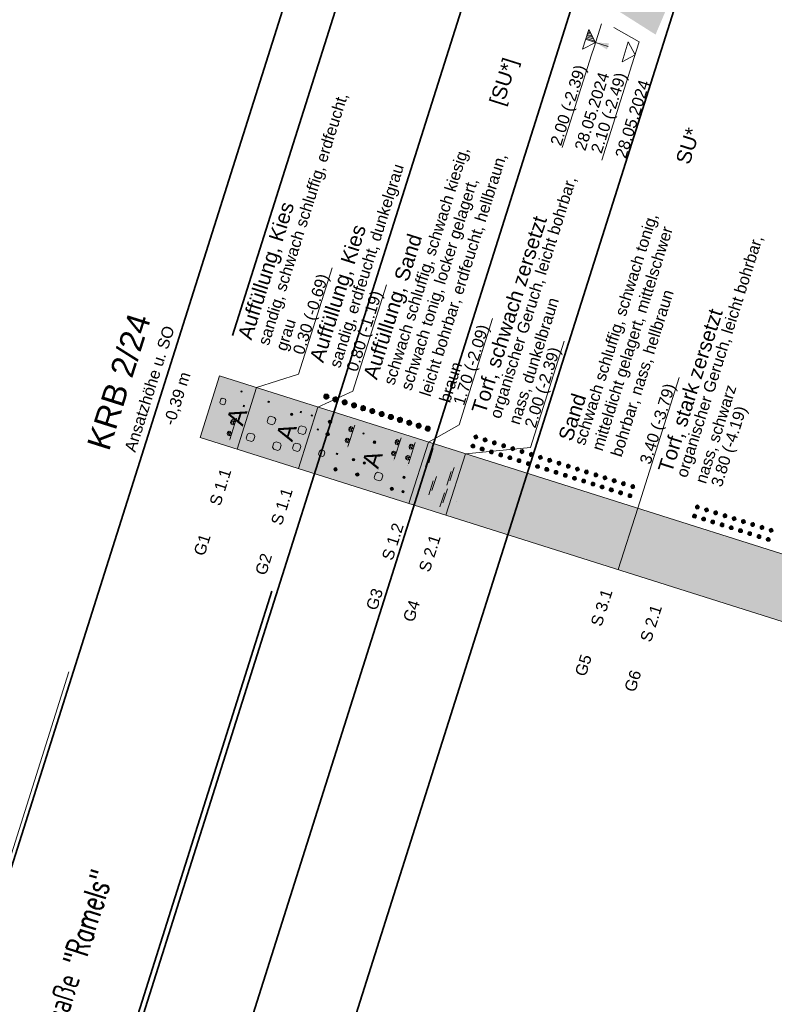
# Model space of a CAD drawing. Header units: metres. Extents: x -11 to 3521450, y 0 to 5943726.
# Tile 90 of 97: x 3521402.56 to 3521408.41, y 5943362.88 to 5943370.53. Entities that reach past the tile are written whole.
import ezdxf

# ---------------------------------------------------------------- set-up
doc = ezdxf.new("R2010")
doc.units = ezdxf.units.M
doc.linetypes.add('AUSGEZOGEN', pattern=[2, 1, 1])
doc.layers.add('IBJ_Bestand', color=7, linetype='Continuous', true_color=0x898989)
doc.layers.add('IBJ_Hilfslinien', color=210, linetype='Continuous', plot=False)
for name, color, linetype in [('IBJ_Sonstiges', 10, 'Continuous'), ('PDF2_Flächenfüllungen', 7, 'Continuous'), ('PDF2_Geometrie', 7, 'Continuous'), ('PDF2_Text', 7, 'Continuous'), ('T__VERM', 3, 'Continuous')]:
    doc.layers.add(name, color=color, linetype=linetype)
doc.styles.add('PDF Arial', font='arial.ttf')
doc.styles.get("Standard").update_dxf_attribs({"font": 'simplex.shx', "width": 0.7})
doc.dimstyles.new('SOFI35$7', dxfattribs={"dimscale": 0, "dimtxt": 3.5, "dimasz": 3.5, "dimexe": 0.18, "dimexo": 0.0625, "dimgap": 0.945, "dimtad": 1, "dimdec": 3, "dimrnd": 0.001, "dimzin": 0, "dimdsep": 46, "dimtxsty": 'Standard', "dimblk1": 'SOF_BEMSTR1', "dimblk2": 'SOF_BEMSTR2', "dimcen": 3.5, "dimse1": 1, "dimse2": 1, "dimclrd": 1, "dimclre": 1, "dimclrt": 2, "dimadec": 0, "dimazin": 0, "dimtfac": 1, "dimtdec": 3, "dimtmove": 0, "dimatfit": 0, "dimfxl": 1, "dimtolj": 1, "dimtzin": 0, "dimlwd": 0, "dimlwe": 0, "dimarcsym": 0})

# ---------------------------------------------------------------- blocks, each defined once
blk = doc.blocks.new('SOF_BEMSTR1')
at = {"color": 0, "linetype": 'ByBlock', "lineweight": -2}
for p, q in [((0, 20), (0, -8.5)), ((3.535, 3.535), (-3.535, -3.535)), ((-5, 0), (5, 0))]:
    blk.add_line(p, q, dxfattribs=at)
blk = doc.blocks.new('SOF_BEMSTR2')
at = {"color": 0, "linetype": 'ByBlock', "lineweight": -2}
for p, q in [((0, -20), (0, 8.5)), ((3.535, 3.535), (-3.535, -3.535)), ((-5, 0), (5, 0))]:
    blk.add_line(p, q, dxfattribs=at)

msp = doc.modelspace()

# ---------------------------------------------------------------- hatches: boundary and pattern name
at = {"layer": 'PDF2_Flächenfüllungen', "linetype": 'AUSGEZOGEN', "lineweight": 35, "transparency": 33554559}
for color, points in [(2, [(3521404.0338, 5943367.5226), (3521404.1092, 5943367.761), (3521404.396, 5943367.6702), (3521404.3206, 5943367.4319)]), (2, [(3521404.3206, 5943367.4319), (3521404.396, 5943367.6702), (3521404.8727, 5943367.5194), (3521404.7973, 5943367.2811)]), (256, [(3521404.9461, 5943367.6251), (3521404.9597, 5943367.6119), (3521404.9627, 5943367.5932), (3521404.9495, 5943367.5796), (3521404.9308, 5943367.5766), (3521404.9131, 5943367.5911), (3521404.9142, 5943367.6085), (3521404.9233, 5943367.6234)]), (256, [(3521405.0148, 5943367.6033), (3521405.0324, 5943367.5889), (3521405.0313, 5943367.5714), (3521405.0222, 5943367.5566), (3521404.9994, 5943367.5549), (3521404.9858, 5943367.5681), (3521404.9829, 5943367.5868), (3521404.9961, 5943367.6004)]), (256, [(3521405.0875, 5943367.5803), (3521405.1011, 5943367.5671), (3521405.1041, 5943367.5484), (3521405.0909, 5943367.5348), (3521405.0721, 5943367.5319), (3521405.0585, 5943367.5451), (3521405.0556, 5943367.5638), (3521405.0688, 5943367.5774)]), (256, [(3521405.1602, 5943367.5573), (3521405.1738, 5943367.5441), (3521405.1768, 5943367.5254), (3521405.1636, 5943367.5118), (3521405.1449, 5943367.5089), (3521405.1313, 5943367.522), (3521405.1283, 5943367.5408), (3521405.1415, 5943367.5544)]), (256, [(3521405.2289, 5943367.5356), (3521405.2465, 5943367.5211), (3521405.2454, 5943367.5037), (3521405.2363, 5943367.4888), (3521405.2135, 5943367.4871), (3521405.1999, 5943367.5003), (3521405.201, 5943367.5178), (3521405.2102, 5943367.5326)]), (256, [(3521405.3016, 5943367.5126), (3521405.3152, 5943367.4994), (3521405.3182, 5943367.4807), (3521405.305, 5943367.4671), (3521405.2863, 5943367.4641), (3521405.2727, 5943367.4773), (3521405.2697, 5943367.496), (3521405.2829, 5943367.5096)]), (256, [(3521405.3743, 5943367.4896), (3521405.3879, 5943367.4764), (3521405.3909, 5943367.4577), (3521405.3777, 5943367.4441), (3521405.359, 5943367.4411), (3521405.3454, 5943367.4543), (3521405.3424, 5943367.473), (3521405.3556, 5943367.4866)]), (256, [(3521405.447, 5943367.4666), (3521405.4606, 5943367.4534), (3521405.4636, 5943367.4347), (3521405.4504, 5943367.4211), (3521405.4317, 5943367.4181), (3521405.414, 5943367.4326), (3521405.4151, 5943367.45), (3521405.4243, 5943367.4649)]), (256, [(3521405.5157, 5943367.4449), (3521405.5333, 5943367.4304), (3521405.5323, 5943367.413), (3521405.5231, 5943367.3981), (3521405.5004, 5943367.3964), (3521405.4868, 5943367.4096), (3521405.4838, 5943367.4283), (3521405.497, 5943367.4419)]), (256, [(3521405.5884, 5943367.4219), (3521405.602, 5943367.4087), (3521405.605, 5943367.39), (3521405.5918, 5943367.3763), (3521405.5731, 5943367.3734), (3521405.5595, 5943367.3866), (3521405.5565, 5943367.4053), (3521405.5697, 5943367.4189)]), (256, [(3521405.6611, 5943367.3989), (3521405.6747, 5943367.3857), (3521405.6777, 5943367.3669), (3521405.6645, 5943367.3533), (3521405.6458, 5943367.3504), (3521405.6322, 5943367.3636), (3521405.6292, 5943367.3823), (3521405.6424, 5943367.3959)]), (256, [(3521405.7338, 5943367.3758), (3521405.7474, 5943367.3627), (3521405.7464, 5943367.3452), (3521405.7372, 5943367.3303), (3521405.7185, 5943367.3274), (3521405.7009, 5943367.3418), (3521405.7019, 5943367.3593), (3521405.7111, 5943367.3742)]), (256, [(3521406.1034, 5943367.3078), (3521406.113, 5943367.2959), (3521406.1172, 5943367.2812), (3521406.1053, 5943367.2717), (3521406.0906, 5943367.2674), (3521406.0811, 5943367.2793), (3521406.0768, 5943367.294), (3521406.0887, 5943367.3036)]), (256, [(3521406.1761, 5943367.2848), (3521406.1857, 5943367.2729), (3521406.1899, 5943367.2582), (3521406.178, 5943367.2487), (3521406.1633, 5943367.2444), (3521406.1497, 5943367.2576), (3521406.1495, 5943367.271), (3521406.1574, 5943367.2818)]), (256, [(3521406.2488, 5943367.2618), (3521406.2584, 5943367.2499), (3521406.2586, 5943367.2365), (3521406.2507, 5943367.2257), (3521406.2361, 5943367.2214), (3521406.2225, 5943367.2346), (3521406.2222, 5943367.248), (3521406.2301, 5943367.2588)]), (256, [(3521406.0804, 5943367.2351), (3521406.0912, 5943367.2272), (3521406.0942, 5943367.2085), (3521406.0823, 5943367.1989), (3521406.0689, 5943367.1987), (3521406.0581, 5943367.2066), (3521406.0538, 5943367.2213), (3521406.067, 5943367.2349)]), (256, [(3521406.1531, 5943367.2121), (3521406.164, 5943367.2042), (3521406.1669, 5943367.1855), (3521406.155, 5943367.1759), (3521406.1416, 5943367.1757), (3521406.1267, 5943367.1849), (3521406.1265, 5943367.1983), (3521406.1357, 5943367.2132)]), (256, [(3521406.2258, 5943367.1891), (3521406.2367, 5943367.1812), (3521406.2356, 5943367.1638), (3521406.2277, 5943367.1529), (3521406.2143, 5943367.1527), (3521406.1994, 5943367.1619), (3521406.1992, 5943367.1753), (3521406.2084, 5943367.1902)]), (256, [(3521406.3175, 5943367.2401), (3521406.3311, 5943367.2269), (3521406.3313, 5943367.2135), (3521406.3234, 5943367.2027), (3521406.3047, 5943367.1997), (3521406.2952, 5943367.2116), (3521406.295, 5943367.225), (3521406.3028, 5943367.2358)]), (256, [(3521406.3902, 5943367.2171), (3521406.3998, 5943367.2052), (3521406.404, 5943367.1905), (3521406.3921, 5943367.1809), (3521406.3774, 5943367.1767), (3521406.3679, 5943367.1886), (3521406.3636, 5943367.2033), (3521406.3756, 5943367.2128)]), (256, [(3521406.4629, 5943367.1941), (3521406.4725, 5943367.1822), (3521406.4727, 5943367.1688), (3521406.4648, 5943367.1579), (3521406.4502, 5943367.1537), (3521406.4366, 5943367.1669), (3521406.4364, 5943367.1803), (3521406.4442, 5943367.1911)]), (256, [(3521406.5316, 5943367.1723), (3521406.5452, 5943367.1592), (3521406.5454, 5943367.1458), (3521406.5376, 5943367.1349), (3521406.5188, 5943367.1319), (3521406.5093, 5943367.1439), (3521406.5091, 5943367.1573), (3521406.5169, 5943367.1681)]), (256, [(3521406.2945, 5943367.1674), (3521406.3094, 5943367.1582), (3521406.3083, 5943367.1408), (3521406.3004, 5943367.1299), (3521406.283, 5943367.131), (3521406.2722, 5943367.1389), (3521406.272, 5943367.1523), (3521406.2811, 5943367.1672)]), (256, [(3521406.3672, 5943367.1444), (3521406.3781, 5943367.1365), (3521406.381, 5943367.1178), (3521406.3691, 5943367.1082), (3521406.3557, 5943367.108), (3521406.3449, 5943367.1159), (3521406.3406, 5943367.1306), (3521406.3538, 5943367.1442)]), (256, [(3521406.4399, 5943367.1214), (3521406.4508, 5943367.1135), (3521406.4497, 5943367.096), (3521406.4418, 5943367.0852), (3521406.4284, 5943367.085), (3521406.4136, 5943367.0941), (3521406.4133, 5943367.1075), (3521406.4225, 5943367.1224)]), (256, [(3521406.5086, 5943367.0996), (3521406.5235, 5943367.0905), (3521406.5224, 5943367.073), (3521406.5145, 5943367.0622), (3521406.4971, 5943367.0633), (3521406.4863, 5943367.0711), (3521406.4861, 5943367.0845), (3521406.4952, 5943367.0994)]), (256, [(3521406.6043, 5943367.1493), (3521406.6139, 5943367.1374), (3521406.6181, 5943367.1228), (3521406.6062, 5943367.1132), (3521406.5916, 5943367.1089), (3521406.582, 5943367.1209), (3521406.5777, 5943367.1355), (3521406.5897, 5943367.1451)]), (256, [(3521406.677, 5943367.1263), (3521406.6866, 5943367.1144), (3521406.6909, 5943367.0997), (3521406.6789, 5943367.0902), (3521406.6643, 5943367.0859), (3521406.6507, 5943367.0991), (3521406.6505, 5943367.1125), (3521406.6583, 5943367.1234)]), (256, [(3521406.7498, 5943367.1033), (3521406.7593, 5943367.0914), (3521406.7595, 5943367.078), (3521406.7517, 5943367.0672), (3521406.737, 5943367.0629), (3521406.7234, 5943367.0761), (3521406.7232, 5943367.0895), (3521406.7311, 5943367.1004)]), (256, [(3521406.5813, 5943367.0766), (3521406.5922, 5943367.0688), (3521406.5951, 5943367.05), (3521406.5832, 5943367.0405), (3521406.5698, 5943367.0403), (3521406.559, 5943367.0481), (3521406.5547, 5943367.0628), (3521406.5679, 5943367.0764)]), (256, [(3521406.654, 5943367.0536), (3521406.6649, 5943367.0457), (3521406.6679, 5943367.027), (3521406.6559, 5943367.0175), (3521406.6425, 5943367.0173), (3521406.6277, 5943367.0264), (3521406.6275, 5943367.0398), (3521406.6366, 5943367.0547)]), (256, [(3521406.7268, 5943367.0306), (3521406.7376, 5943367.0227), (3521406.7365, 5943367.0053), (3521406.7287, 5943366.9945), (3521406.7153, 5943366.9943), (3521406.7004, 5943367.0034), (3521406.7002, 5943367.0168), (3521406.7093, 5943367.0317)]), (256, [(3521406.8184, 5943367.0816), (3521406.832, 5943367.0684), (3521406.8322, 5943367.055), (3521406.8244, 5943367.0442), (3521406.8057, 5943367.0412), (3521406.7961, 5943367.0531), (3521406.7959, 5943367.0665), (3521406.8038, 5943367.0774)]), (256, [(3521406.8912, 5943367.0586), (3521406.9007, 5943367.0467), (3521406.905, 5943367.032), (3521406.8931, 5943367.0224), (3521406.8784, 5943367.0182), (3521406.8688, 5943367.0301), (3521406.8646, 5943367.0448), (3521406.8765, 5943367.0544)]), (256, [(3521406.9639, 5943367.0356), (3521406.9734, 5943367.0237), (3521406.9736, 5943367.0103), (3521406.9658, 5943366.9994), (3521406.9511, 5943366.9952), (3521406.9375, 5943367.0084), (3521406.9373, 5943367.0218), (3521406.9452, 5943367.0326)]), (256, [(3521406.7954, 5943367.0089), (3521406.8103, 5943366.9997), (3521406.8092, 5943366.9823), (3521406.8014, 5943366.9715), (3521406.7839, 5943366.9725), (3521406.7731, 5943366.9804), (3521406.7729, 5943366.9938), (3521406.782, 5943367.0087)]), (256, [(3521406.8682, 5943366.9859), (3521406.879, 5943366.978), (3521406.882, 5943366.9593), (3521406.87, 5943366.9497), (3521406.8566, 5943366.9495), (3521406.8458, 5943366.9574), (3521406.8416, 5943366.9721), (3521406.8548, 5943366.9857)]), (256, [(3521406.9409, 5943366.9629), (3521406.9517, 5943366.955), (3521406.9506, 5943366.9376), (3521406.9428, 5943366.9267), (3521406.9294, 5943366.9265), (3521406.9145, 5943366.9357), (3521406.9143, 5943366.9491), (3521406.9234, 5943366.964)]), (256, [(3521407.0325, 5943367.0139), (3521407.0462, 5943367.0007), (3521407.0464, 5943366.9873), (3521407.0385, 5943366.9764), (3521407.0198, 5943366.9735), (3521407.0102, 5943366.9854), (3521407.01, 5943366.9988), (3521407.0179, 5943367.0096)]), (256, [(3521407.1053, 5943366.9909), (3521407.1148, 5943366.9789), (3521407.1191, 5943366.9643), (3521407.1072, 5943366.9547), (3521407.0925, 5943366.9505), (3521407.0829, 5943366.9624), (3521407.0787, 5943366.9771), (3521407.0906, 5943366.9866)]), (256, [(3521407.178, 5943366.9679), (3521407.1875, 5943366.9559), (3521407.1918, 5943366.9413), (3521407.1799, 5943366.9317), (3521407.1652, 5943366.9275), (3521407.1516, 5943366.9407), (3521407.1514, 5943366.954), (3521407.1593, 5943366.9649)]), (256, [(3521407.2507, 5943366.9449), (3521407.2603, 5943366.9329), (3521407.2605, 5943366.9195), (3521407.2526, 5943366.9087), (3521407.2379, 5943366.9045), (3521407.2243, 5943366.9176), (3521407.2241, 5943366.931), (3521407.232, 5943366.9419)]), (256, [(3521407.0095, 5943366.9412), (3521407.0244, 5943366.932), (3521407.0234, 5943366.9146), (3521407.0155, 5943366.9037), (3521406.998, 5943366.9048), (3521406.9872, 5943366.9127), (3521406.987, 5943366.9261), (3521406.9961, 5943366.9409)]), (256, [(3521407.0823, 5943366.9181), (3521407.0931, 5943366.9103), (3521407.0961, 5943366.8916), (3521407.0842, 5943366.882), (3521407.0708, 5943366.8818), (3521407.0599, 5943366.8897), (3521407.0557, 5943366.9043), (3521407.0689, 5943366.9179)]), (256, [(3521407.155, 5943366.8951), (3521407.1658, 5943366.8873), (3521407.1688, 5943366.8686), (3521407.1569, 5943366.859), (3521407.1435, 5943366.8588), (3521407.1286, 5943366.8679), (3521407.1284, 5943366.8813), (3521407.1375, 5943366.8962)]), (256, [(3521407.2277, 5943366.8721), (3521407.2385, 5943366.8643), (3521407.2375, 5943366.8468), (3521407.2296, 5943366.836), (3521407.2162, 5943366.8358), (3521407.2013, 5943366.8449), (3521407.2011, 5943366.8583), (3521407.2103, 5943366.8732)]), (256, [(3521407.3194, 5943366.9231), (3521407.333, 5943366.9099), (3521407.3332, 5943366.8965), (3521407.3253, 5943366.8857), (3521407.3066, 5943366.8827), (3521407.297, 5943366.8946), (3521407.2968, 5943366.908), (3521407.3047, 5943366.9189)]), (256, [(3521407.2964, 5943366.8504), (3521407.3112, 5943366.8413), (3521407.3102, 5943366.8238), (3521407.3023, 5943366.813), (3521407.2849, 5943366.8141), (3521407.274, 5943366.8219), (3521407.2738, 5943366.8353), (3521407.283, 5943366.8502)]), (256, [(3521407.8203, 5943366.7646), (3521407.8339, 5943366.7515), (3521407.8341, 5943366.7381), (3521407.8262, 5943366.7272), (3521407.8075, 5943366.7243), (3521407.798, 5943366.7362), (3521407.7978, 5943366.7496), (3521407.8056, 5943366.7604)]), (256, [(3521407.893, 5943366.7416), (3521407.9026, 5943366.7297), (3521407.9068, 5943366.7151), (3521407.8949, 5943366.7055), (3521407.8802, 5943366.7012), (3521407.8707, 5943366.7132), (3521407.8664, 5943366.7278), (3521407.8783, 5943366.7374)]), (256, [(3521407.9657, 5943366.7186), (3521407.9753, 5943366.7067), (3521407.9755, 5943366.6933), (3521407.9676, 5943366.6825), (3521407.953, 5943366.6782), (3521407.9394, 5943366.6914), (3521407.9391, 5943366.7048), (3521407.947, 5943366.7157)]), (256, [(3521407.7973, 5943366.6919), (3521407.8122, 5943366.6828), (3521407.8111, 5943366.6653), (3521407.8032, 5943366.6545), (3521407.7858, 5943366.6556), (3521407.775, 5943366.6634), (3521407.7747, 5943366.6768), (3521407.7839, 5943366.6917)]), (256, [(3521407.87, 5943366.6689), (3521407.8809, 5943366.6611), (3521407.8838, 5943366.6423), (3521407.8719, 5943366.6328), (3521407.8585, 5943366.6326), (3521407.8477, 5943366.6404), (3521407.8434, 5943366.6551), (3521407.8566, 5943366.6687)]), (256, [(3521407.9427, 5943366.6459), (3521407.9536, 5943366.638), (3521407.9525, 5943366.6206), (3521407.9446, 5943366.6098), (3521407.9312, 5943366.6096), (3521407.9163, 5943366.6187), (3521407.9161, 5943366.6321), (3521407.9253, 5943366.647)]), (256, [(3521408.0344, 5943366.6969), (3521408.048, 5943366.6837), (3521408.0482, 5943366.6703), (3521408.0403, 5943366.6595), (3521408.0216, 5943366.6565), (3521408.0121, 5943366.6684), (3521408.0119, 5943366.6818), (3521408.0197, 5943366.6927)]), (256, [(3521408.1071, 5943366.6739), (3521408.1167, 5943366.662), (3521408.1209, 5943366.6473), (3521408.109, 5943366.6378), (3521408.0943, 5943366.6335), (3521408.0848, 5943366.6454), (3521408.0805, 5943366.6601), (3521408.0925, 5943366.6697)]), (256, [(3521408.1798, 5943366.6509), (3521408.1894, 5943366.639), (3521408.1936, 5943366.6243), (3521408.1817, 5943366.6148), (3521408.1671, 5943366.6105), (3521408.1535, 5943366.6237), (3521408.1533, 5943366.6371), (3521408.1611, 5943366.6479)]), (256, [(3521408.0114, 5943366.6242), (3521408.0263, 5943366.615), (3521408.0252, 5943366.5976), (3521408.0173, 5943366.5868), (3521407.9999, 5943366.5878), (3521407.9891, 5943366.5957), (3521407.9889, 5943366.6091), (3521407.998, 5943366.624)]), (256, [(3521408.0841, 5943366.6012), (3521408.095, 5943366.5933), (3521408.0979, 5943366.5746), (3521408.086, 5943366.565), (3521408.0726, 5943366.5648), (3521408.0618, 5943366.5727), (3521408.0575, 5943366.5874), (3521408.0707, 5943366.601)]), (256, [(3521408.1568, 5943366.5782), (3521408.1677, 5943366.5703), (3521408.1706, 5943366.5516), (3521408.1587, 5943366.542), (3521408.1453, 5943366.5418), (3521408.1305, 5943366.551), (3521408.1302, 5943366.5644), (3521408.1394, 5943366.5793)]), (256, [(3521408.2526, 5943366.6279), (3521408.2621, 5943366.616), (3521408.2623, 5943366.6026), (3521408.2545, 5943366.5917), (3521408.2398, 5943366.5875), (3521408.2262, 5943366.6007), (3521408.226, 5943366.6141), (3521408.2338, 5943366.6249)]), (256, [(3521408.3212, 5943366.6062), (3521408.3348, 5943366.593), (3521408.335, 5943366.5796), (3521408.3272, 5943366.5687), (3521408.3085, 5943366.5658), (3521408.2989, 5943366.5777), (3521408.2987, 5943366.5911), (3521408.3066, 5943366.6019)]), (256, [(3521408.3939, 5943366.5832), (3521408.4035, 5943366.5713), (3521408.4078, 5943366.5566), (3521408.3958, 5943366.547), (3521408.3812, 5943366.5428), (3521408.3716, 5943366.5547), (3521408.3674, 5943366.5694), (3521408.3793, 5943366.5789)]), (256, [(3521408.2296, 5943366.5552), (3521408.2404, 5943366.5473), (3521408.2393, 5943366.5299), (3521408.2314, 5943366.519), (3521408.218, 5943366.5188), (3521408.2032, 5943366.528), (3521408.203, 5943366.5414), (3521408.2121, 5943366.5563)]), (256, [(3521408.2982, 5943366.5335), (3521408.3131, 5943366.5243), (3521408.312, 5943366.5069), (3521408.3042, 5943366.496), (3521408.2867, 5943366.4971), (3521408.2759, 5943366.505), (3521408.2757, 5943366.5184), (3521408.2848, 5943366.5332)]), (256, [(3521408.3709, 5943366.5105), (3521408.3818, 5943366.5026), (3521408.3848, 5943366.4839), (3521408.3728, 5943366.4743), (3521408.3594, 5943366.4741), (3521408.3486, 5943366.482), (3521408.3444, 5943366.4966), (3521408.3575, 5943366.5102)])]:
    msp.add_hatch(color=color, dxfattribs=at).paths.add_polyline_path(points)
at = {"layer": 'PDF2_Flächenfüllungen', "linetype": 'AUSGEZOGEN', "lineweight": 35, "true_color": 0xffffff, "transparency": 33554559}
for points in [[(3521403.9583, 5943367.2843), (3521404.0338, 5943367.5226), (3521404.3206, 5943367.4319), (3521404.2452, 5943367.1935)], [(3521404.2452, 5943367.1935), (3521404.3206, 5943367.4319), (3521404.7973, 5943367.2811), (3521404.7219, 5943367.0427)], [(3521404.7219, 5943367.0427), (3521404.7973, 5943367.2811), (3521405.6537, 5943367.0101), (3521405.5783, 5943366.7718)]]:
    msp.add_hatch(color=7, dxfattribs=at).paths.add_polyline_path(points)
at = {"layer": 'PDF2_Flächenfüllungen', "linetype": 'AUSGEZOGEN', "lineweight": 35, "true_color": 0xfd8909, "transparency": 33554559}
for points in [[(3521404.7973, 5943367.2811), (3521404.8727, 5943367.5194), (3521405.7291, 5943367.2485), (3521405.6537, 5943367.0101)], [(3521405.8651, 5943366.681), (3521406.0159, 5943367.1577), (3521407.3531, 5943366.7347), (3521407.2023, 5943366.258)], [(3521407.582, 5943366.1379), (3521407.7328, 5943366.6146), (3521409.2599, 5943366.1315), (3521409.109, 5943365.6548)]]:
    msp.add_hatch(color=30, dxfattribs=at).paths.add_polyline_path(points)
at = {"layer": 'PDF2_Flächenfüllungen', "linetype": 'AUSGEZOGEN', "lineweight": 35, "true_color": 0x795f3d, "transparency": 33554559}
for points in [[(3521405.5783, 5943366.7718), (3521405.7291, 5943367.2485), (3521406.0159, 5943367.1577), (3521405.8651, 5943366.681)], [(3521407.2023, 5943366.258), (3521407.3531, 5943366.7347), (3521407.7328, 5943366.6146), (3521407.582, 5943366.1379)]]:
    msp.add_hatch(color=37, dxfattribs=at).paths.add_polyline_path(points)

# ---------------------------------------------------------------- linework, layer by layer
at = {"layer": 'IBJ_Bestand', "linetype": 'AUSGEZOGEN', "lineweight": 35}
msp.add_line((3521403.2216, 5943362.005), (3521404.5147, 5943366.0922), dxfattribs=at)
at = {"layer": 'IBJ_Hilfslinien', "linetype": 'AUSGEZOGEN', "lineweight": 35}
for p, q in [((3521397.929, 5943349.5191), (3521407.6665, 5943380.2984)), ((3521401.843, 5943354.8281), (3521409.7325, 5943379.7662)), ((3521402.5709, 5943354.5978), (3521410.2556, 5943378.8883)), ((3521400.4275, 5943353.0377), (3521408.3212, 5943377.9888))]:
    msp.add_line(p, q, dxfattribs=at)
msp.add_lwpolyline([(3521405.7867, 5943374.3566), (3521406.1586, 5943374.239), (3521404.2085, 5943368.0749)], dxfattribs=at)
at = {"layer": 'PDF2_Flächenfüllungen', "color": 170, "linetype": 'AUSGEZOGEN', "lineweight": 35, "transparency": 33554559}
msp.add_solid([(3521407.1302, 5943370.3427), (3521407.1149, 5943370.2942), (3521407.0256, 5943370.3491)], dxfattribs=at)
at = {"layer": 'PDF2_Geometrie', "color": 170, "linetype": 'AUSGEZOGEN', "lineweight": 18}
for points in [[(3521407.0716, 5943370.4946), (3521407.0141, 5943370.3128), (3521406.9949, 5943370.2522), (3521406.7674, 5943369.5331)], [(3521407.1685, 5943370.4639), (3521407.3646, 5943370.353), (3521407.3083, 5943370.1753), (3521407.0744, 5943369.436)], [(3521406.9514, 5943370.3815), (3521407.0201, 5943370.3598)], [(3521406.9552, 5943370.3936), (3521406.9552, 5943370.3936)], [(3521407.0118, 5943370.3757), (3521406.9552, 5943370.3936)], [(3521406.9578, 5943370.4017), (3521406.9578, 5943370.4017)], [(3521407.0062, 5943370.3864), (3521406.9578, 5943370.4017)], [(3521407.0007, 5943370.397), (3521406.9603, 5943370.4098)], [(3521406.9924, 5943370.413), (3521406.9642, 5943370.4219)], [(3521406.9869, 5943370.4236), (3521406.9667, 5943370.43)], [(3521406.9774, 5943370.4355), (3521406.9693, 5943370.4381)], [(3521407.0256, 5943370.3491), (3521406.9488, 5943370.3734)], [(3521407.1225, 5943370.3185), (3521407.0256, 5943370.3491)], [(3521407.2648, 5943370.3046), (3521407.2648, 5943370.3046)], [(3521407.2622, 5943370.2965), (3521407.2622, 5943370.2965)]]:
    msp.add_lwpolyline(points, dxfattribs=at)
for points in [[(3521406.9245, 5943370.2967), (3521406.9731, 5943370.4502), (3521407.0256, 5943370.3491)], [(3521407.2316, 5943370.1995), (3521407.2801, 5943370.353), (3521407.3326, 5943370.252)]]:
    msp.add_lwpolyline(points, close=True, dxfattribs=at)
at = {"layer": 'PDF2_Geometrie', "linetype": 'AUSGEZOGEN', "lineweight": 9}
for points in [[(3521404.2452, 5943367.1935), (3521404.396, 5943367.6702), (3521404.7227, 5943367.7757), (3521404.9834, 5943368.5999)], [(3521404.7219, 5943367.0427), (3521404.8727, 5943367.5194), (3521405.1428, 5943367.6428), (3521405.4035, 5943368.4669)], [(3521405.5783, 5943366.7718), (3521405.7291, 5943367.2485), (3521405.9669, 5943367.3821), (3521406.2276, 5943368.2062)], [(3521405.8651, 5943366.681), (3521406.0159, 5943367.1577), (3521406.5204, 5943367.207), (3521406.7811, 5943368.0311)], [(3521407.2023, 5943366.258), (3521407.3531, 5943366.7347), (3521407.4132, 5943366.9246), (3521407.6739, 5943367.7487)], [(3521404.2852, 5943367.6431), (3521404.2745, 5943367.6375)], [(3521404.2852, 5943367.6431), (3521404.2745, 5943367.6375)], [(3521404.2745, 5943367.6375), (3521404.2745, 5943367.6375)], [(3521404.2745, 5943367.6375), (3521404.2745, 5943367.6375)], [(3521404.2839, 5943367.639), (3521404.2758, 5943367.6416)], [(3521404.2771, 5943367.6456), (3521404.2771, 5943367.6456)], [(3521404.2826, 5943367.635), (3521404.2771, 5943367.6456)], [(3521404.2826, 5943367.635), (3521404.2771, 5943367.6456)], [(3521404.2811, 5943367.6443), (3521404.2786, 5943367.6363)], [(3521404.2826, 5943367.635), (3521404.2826, 5943367.635)], [(3521404.2852, 5943367.6431), (3521404.2852, 5943367.6431)], [(3521404.4954, 5943367.5632), (3521404.4848, 5943367.5577)], [(3521404.4954, 5943367.5632), (3521404.4848, 5943367.5577)], [(3521404.4848, 5943367.5577), (3521404.4848, 5943367.5577)], [(3521404.4848, 5943367.5577), (3521404.4848, 5943367.5577)], [(3521404.4942, 5943367.5592), (3521404.4861, 5943367.5617)], [(3521404.4874, 5943367.5658), (3521404.4874, 5943367.5658)], [(3521404.4929, 5943367.5551), (3521404.4874, 5943367.5658)], [(3521404.4929, 5943367.5551), (3521404.4874, 5943367.5658)], [(3521404.4914, 5943367.5645), (3521404.4888, 5943367.5564)], [(3521404.4929, 5943367.5551), (3521404.4929, 5943367.5551)], [(3521404.4954, 5943367.5632), (3521404.4954, 5943367.5632)], [(3521404.1165, 5943367.5453), (3521404.1165, 5943367.5453)], [(3521404.303, 5943367.5308), (3521404.2923, 5943367.5253)], [(3521404.303, 5943367.5308), (3521404.2923, 5943367.5253)], [(3521404.2923, 5943367.5253), (3521404.2923, 5943367.5253)], [(3521404.2923, 5943367.5253), (3521404.2923, 5943367.5253)], [(3521404.3017, 5943367.5267), (3521404.2936, 5943367.5293)], [(3521404.2949, 5943367.5333), (3521404.2949, 5943367.5333)], [(3521404.3004, 5943367.5227), (3521404.2949, 5943367.5333)], [(3521404.3004, 5943367.5227), (3521404.2949, 5943367.5333)], [(3521404.2989, 5943367.5321), (3521404.2964, 5943367.524)], [(3521404.3004, 5943367.5227), (3521404.3004, 5943367.5227)], [(3521404.303, 5943367.5308), (3521404.303, 5943367.5308)], [(3521404.7459, 5943367.484), (3521404.7353, 5943367.4784)], [(3521404.7459, 5943367.484), (3521404.7353, 5943367.4784)], [(3521404.7353, 5943367.4784), (3521404.7353, 5943367.4784)], [(3521404.7353, 5943367.4784), (3521404.7353, 5943367.4784)], [(3521404.7446, 5943367.4799), (3521404.7366, 5943367.4825)], [(3521404.7378, 5943367.4865), (3521404.7378, 5943367.4865)], [(3521404.7434, 5943367.4759), (3521404.7378, 5943367.4865)], [(3521404.7434, 5943367.4759), (3521404.7378, 5943367.4865)], [(3521404.7419, 5943367.4852), (3521404.7393, 5943367.4772)], [(3521404.7459, 5943367.484), (3521404.7459, 5943367.484)], [(3521404.2415, 5943367.4347), (3521404.1891, 5943367.2691)], [(3521404.1989, 5943367.4126), (3521404.1951, 5943367.4005), (3521404.1993, 5943367.3858), (3521404.2115, 5943367.382), (3521404.2274, 5943367.3902), (3521404.1951, 5943367.4005)], [(3521404.2108, 5943367.4222), (3521404.1993, 5943367.3858)], [(3521404.223, 5943367.4183), (3521404.2115, 5943367.382)], [(3521404.2376, 5943367.4226), (3521404.2376, 5943367.4226)], [(3521404.6766, 5943367.4615), (3521404.6604, 5943367.4666)], [(3521404.6619, 5943367.4572), (3521404.6619, 5943367.4572)], [(3521404.671, 5943367.4721), (3521404.6659, 5943367.4559)], [(3521404.7434, 5943367.4759), (3521404.7434, 5943367.4759)], [(3521404.8307, 5943367.4571), (3521404.8201, 5943367.4516)], [(3521404.8307, 5943367.4571), (3521404.8201, 5943367.4516)], [(3521404.8201, 5943367.4516), (3521404.8201, 5943367.4516)], [(3521404.8201, 5943367.4516), (3521404.8201, 5943367.4516)], [(3521404.8295, 5943367.4531), (3521404.8214, 5943367.4556)], [(3521404.8227, 5943367.4597), (3521404.8227, 5943367.4597)], [(3521404.8282, 5943367.4491), (3521404.8227, 5943367.4597)], [(3521404.8282, 5943367.4491), (3521404.8227, 5943367.4597)], [(3521404.8267, 5943367.4584), (3521404.8241, 5943367.4503)], [(3521404.8282, 5943367.4491), (3521404.8282, 5943367.4491)], [(3521404.8307, 5943367.4571), (3521404.8307, 5943367.4571)], [(3521404.9777, 5943367.4018), (3521404.9534, 5943367.4094)], [(3521404.9694, 5943367.4177), (3521404.9617, 5943367.3935)], [(3521404.1708, 5943367.3237), (3521404.2031, 5943367.3135), (3521404.1948, 5943367.3294), (3521404.1827, 5943367.3333), (3521404.1708, 5943367.3237), (3521404.167, 5943367.3116), (3521404.1725, 5943367.301), (3521404.1846, 5943367.2971), (3521404.1993, 5943367.3014), (3521404.167, 5943367.3116)], [(3521404.1827, 5943367.3333), (3521404.1725, 5943367.301)], [(3521404.1948, 5943367.3294), (3521404.1846, 5943367.2971)], [(3521404.486, 5943367.3929), (3521404.486, 5943367.3929)], [(3521404.8766, 5943367.3493), (3521404.866, 5943367.3438)], [(3521404.8766, 5943367.3493), (3521404.866, 5943367.3438)], [(3521404.866, 5943367.3438), (3521404.866, 5943367.3438)], [(3521404.866, 5943367.3438), (3521404.866, 5943367.3438)], [(3521404.8753, 5943367.3453), (3521404.8673, 5943367.3478)], [(3521404.8685, 5943367.3518), (3521404.8685, 5943367.3518)], [(3521404.8741, 5943367.3412), (3521404.8685, 5943367.3518)], [(3521404.8741, 5943367.3412), (3521404.8685, 5943367.3518)], [(3521404.8726, 5943367.3506), (3521404.87, 5943367.3425)], [(3521404.8741, 5943367.3412), (3521404.8741, 5943367.3412)], [(3521404.8766, 5943367.3493), (3521404.8766, 5943367.3493)], [(3521404.9577, 5943367.3948), (3521404.9577, 5943367.3948)], [(3521405.1576, 5943367.3804), (3521405.1052, 5943367.2148)], [(3521405.115, 5943367.3583), (3521405.1112, 5943367.3462), (3521405.1154, 5943367.3315), (3521405.1275, 5943367.3277), (3521405.1435, 5943367.336), (3521405.1112, 5943367.3462)], [(3521405.1269, 5943367.3679), (3521405.1154, 5943367.3315)], [(3521405.139, 5943367.364), (3521405.1275, 5943367.3277)], [(3521405.1537, 5943367.3683), (3521405.1537, 5943367.3683)], [(3521404.1852, 5943367.2569), (3521404.1852, 5943367.2569)], [(3521404.1993, 5943367.3014), (3521404.1993, 5943367.3014)], [(3521404.1993, 5943367.3014), (3521404.1993, 5943367.3014)], [(3521404.3496, 5943367.2849), (3521404.3496, 5943367.2849)], [(3521404.3568, 5943367.2515), (3521404.3568, 5943367.2515)], [(3521404.7243, 5943367.3175), (3521404.7243, 5943367.3175)], [(3521404.9604, 5943367.305), (3521404.9361, 5943367.3127)], [(3521404.9404, 5943367.298), (3521404.9404, 5943367.298)], [(3521404.9521, 5943367.321), (3521404.9444, 5943367.2967)], [(3521405.0869, 5943367.2694), (3521405.1192, 5943367.2592), (3521405.1109, 5943367.2752), (3521405.0988, 5943367.279), (3521405.0869, 5943367.2694), (3521405.0831, 5943367.2573), (3521405.0886, 5943367.2467), (3521405.1007, 5943367.2428), (3521405.1154, 5943367.2471), (3521405.0831, 5943367.2573)], [(3521405.0988, 5943367.279), (3521405.0886, 5943367.2467)], [(3521405.1109, 5943367.2752), (3521405.1007, 5943367.2428)], [(3521405.2309, 5943367.3172), (3521405.2203, 5943367.3117)], [(3521405.2309, 5943367.3172), (3521405.2203, 5943367.3117)], [(3521405.2203, 5943367.3117), (3521405.2203, 5943367.3117)], [(3521405.2203, 5943367.3117), (3521405.2203, 5943367.3117)], [(3521405.2296, 5943367.3132), (3521405.2215, 5943367.3157)], [(3521405.2228, 5943367.3198), (3521405.2228, 5943367.3198)], [(3521405.2283, 5943367.3091), (3521405.2228, 5943367.3198)], [(3521405.2283, 5943367.3091), (3521405.2228, 5943367.3198)], [(3521405.2268, 5943367.3185), (3521405.2243, 5943367.3104)], [(3521405.2283, 5943367.3091), (3521405.2283, 5943367.3091)], [(3521405.2309, 5943367.3172), (3521405.2309, 5943367.3172)], [(3521405.3191, 5943367.2449), (3521405.3029, 5943367.25)], [(3521405.3136, 5943367.2555), (3521405.3085, 5943367.2393)], [(3521405.5169, 5943367.2801), (3521405.4645, 5943367.1144)], [(3521405.4743, 5943367.258), (3521405.4705, 5943367.2458), (3521405.4748, 5943367.2312), (3521405.4869, 5943367.2273), (3521405.5028, 5943367.2356), (3521405.4705, 5943367.2458)], [(3521405.4863, 5943367.2675), (3521405.4748, 5943367.2312)], [(3521405.4984, 5943367.2637), (3521405.4869, 5943367.2273)], [(3521405.5131, 5943367.2679), (3521405.5131, 5943367.2679)], [(3521404.5293, 5943367.1925), (3521404.5293, 5943367.1925)], [(3521404.6822, 5943367.1842), (3521404.6822, 5943367.1842)], [(3521405.1013, 5943367.2027), (3521405.1013, 5943367.2027)], [(3521405.1154, 5943367.2471), (3521405.1154, 5943367.2471)], [(3521405.1154, 5943367.2471), (3521405.1154, 5943367.2471)], [(3521405.3044, 5943367.2406), (3521405.3044, 5943367.2406)], [(3521405.4462, 5943367.1691), (3521405.4785, 5943367.1589), (3521405.4703, 5943367.1748), (3521405.4581, 5943367.1786), (3521405.4462, 5943367.1691), (3521405.4424, 5943367.157), (3521405.4479, 5943367.1463), (3521405.46, 5943367.1425), (3521405.4747, 5943367.1467), (3521405.4424, 5943367.157)], [(3521405.4581, 5943367.1786), (3521405.4479, 5943367.1463)], [(3521405.4703, 5943367.1748), (3521405.46, 5943367.1425)], [(3521405.626, 5943367.2455), (3521405.5736, 5943367.0799)], [(3521405.5834, 5943367.2235), (3521405.5796, 5943367.2113), (3521405.5838, 5943367.1967), (3521405.5959, 5943367.1928), (3521405.6119, 5943367.2011), (3521405.5796, 5943367.2113)], [(3521405.5953, 5943367.233), (3521405.5838, 5943367.1967)], [(3521405.6075, 5943367.2292), (3521405.5959, 5943367.1928)], [(3521405.6221, 5943367.2334), (3521405.6221, 5943367.2334)], [(3521405.7316, 5943367.0877), (3521405.7661, 5943367.1968)], [(3521404.8825, 5943367.143), (3521404.8825, 5943367.143)], [(3521405.0256, 5943367.16), (3521405.015, 5943367.1544)], [(3521405.0256, 5943367.16), (3521405.015, 5943367.1544)], [(3521405.015, 5943367.1544), (3521405.015, 5943367.1544)], [(3521405.015, 5943367.1544), (3521405.015, 5943367.1544)], [(3521405.0243, 5943367.1559), (3521405.0162, 5943367.1585)], [(3521405.0175, 5943367.1625), (3521405.0175, 5943367.1625)], [(3521405.023, 5943367.1519), (3521405.0175, 5943367.1625)], [(3521405.023, 5943367.1519), (3521405.0175, 5943367.1625)], [(3521405.0216, 5943367.1612), (3521405.019, 5943367.1531)], [(3521405.023, 5943367.1519), (3521405.023, 5943367.1519)], [(3521405.0256, 5943367.16), (3521405.0256, 5943367.16)], [(3521405.1563, 5943367.1097), (3521405.1402, 5943367.1148)], [(3521405.1417, 5943367.1055), (3521405.1417, 5943367.1055)], [(3521405.1508, 5943367.1203), (3521405.1457, 5943367.1042)], [(3521405.4607, 5943367.1023), (3521405.4607, 5943367.1023)], [(3521405.4747, 5943367.1467), (3521405.4747, 5943367.1467)], [(3521405.4747, 5943367.1467), (3521405.4747, 5943367.1467)], [(3521405.5553, 5943367.1346), (3521405.5876, 5943367.1244), (3521405.5793, 5943367.1403), (3521405.5672, 5943367.1441), (3521405.5553, 5943367.1346), (3521405.5515, 5943367.1225), (3521405.557, 5943367.1118), (3521405.5691, 5943367.108), (3521405.5838, 5943367.1122), (3521405.5515, 5943367.1225)], [(3521405.5672, 5943367.1441), (3521405.557, 5943367.1118)], [(3521405.5793, 5943367.1403), (3521405.5691, 5943367.108)], [(3521405.5838, 5943367.1122), (3521405.5838, 5943367.1122)], [(3521405.5838, 5943367.1122), (3521405.5838, 5943367.1122)], [(3521405.7425, 5943367.1643), (3521405.7079, 5943367.0552)], [(3521405.0208, 5943367.0326), (3521404.9966, 5943367.0402)], [(3521405.0009, 5943367.0256), (3521405.0009, 5943367.0256)], [(3521405.0126, 5943367.0485), (3521405.0049, 5943367.0243)], [(3521405.2412, 5943367.0829), (3521405.225, 5943367.088)], [(3521405.2265, 5943367.0786), (3521405.2265, 5943367.0786)], [(3521405.2357, 5943367.0935), (3521405.2305, 5943367.0773)], [(3521405.5697, 5943367.0678), (3521405.5697, 5943367.0678)], [(3521405.9055, 5943367.0193), (3521405.8723, 5943366.9143)], [(3521405.8959, 5943366.9468), (3521405.9291, 5943367.0519)], [(3521405.1903, 5943366.9923), (3521405.1661, 5943367)], [(3521405.1703, 5943366.9853), (3521405.1703, 5943366.9853)], [(3521405.182, 5943367.0082), (3521405.1744, 5943366.984)], [(3521405.3168, 5943366.9567), (3521405.3168, 5943366.9567)], [(3521405.5484, 5943366.9723), (3521405.5323, 5943366.9774)], [(3521405.5337, 5943366.9681), (3521405.5337, 5943366.9681)], [(3521405.5429, 5943366.983), (3521405.5378, 5943366.9668)], [(3521405.7672, 5943366.9475), (3521405.7327, 5943366.8385)], [(3521405.7563, 5943366.871), (3521405.7908, 5943366.9801)], [(3521405.4573, 5943366.8811), (3521405.4331, 5943366.8888)], [(3521405.4374, 5943366.8741), (3521405.4374, 5943366.8741)], [(3521405.4491, 5943366.8971), (3521405.4414, 5943366.8729)], [(3521405.5339, 5943366.8703), (3521405.5288, 5943366.8541)], [(3521405.8422, 5943366.7772), (3521405.8767, 5943366.8862)], [(3521405.5394, 5943366.8596), (3521405.5233, 5943366.8647)], [(3521405.5247, 5943366.8554), (3521405.5247, 5943366.8554)], [(3521405.8531, 5943366.8537), (3521405.8186, 5943366.7446)], [(3521405.9479, 5943366.7882), (3521405.9479, 5943366.7882)]]:
    msp.add_lwpolyline(points, dxfattribs=at)
for points in [[(3521403.9583, 5943367.2843), (3521404.1092, 5943367.761), (3521411.7403, 5943365.3467), (3521411.5895, 5943364.87)], [(3521404.2771, 5943367.6456), (3521404.2852, 5943367.6431), (3521404.2826, 5943367.635), (3521404.2745, 5943367.6375)], [(3521404.2745, 5943367.6375), (3521404.2771, 5943367.6456), (3521404.2852, 5943367.6431), (3521404.2826, 5943367.635)], [(3521404.111, 5943367.556), (3521404.1186, 5943367.5802), (3521404.1305, 5943367.5898), (3521404.1548, 5943367.5821), (3521404.159, 5943367.5674), (3521404.1514, 5943367.5432), (3521404.1407, 5943367.5377), (3521404.1165, 5943367.5453)], [(3521404.4874, 5943367.5658), (3521404.4954, 5943367.5632), (3521404.4929, 5943367.5551), (3521404.4848, 5943367.5577)], [(3521404.4848, 5943367.5577), (3521404.4874, 5943367.5658), (3521404.4954, 5943367.5632), (3521404.4929, 5943367.5551)], [(3521404.2949, 5943367.5333), (3521404.303, 5943367.5308), (3521404.3004, 5943367.5227), (3521404.2923, 5943367.5253)], [(3521404.2923, 5943367.5253), (3521404.2949, 5943367.5333), (3521404.303, 5943367.5308), (3521404.3004, 5943367.5227)], [(3521404.7378, 5943367.4865), (3521404.7459, 5943367.484), (3521404.7434, 5943367.4759), (3521404.7353, 5943367.4784)], [(3521404.7353, 5943367.4784), (3521404.7378, 5943367.4865), (3521404.7459, 5943367.484), (3521404.7434, 5943367.4759)], [(3521404.1989, 5943367.4126), (3521404.2312, 5943367.4024), (3521404.223, 5943367.4183), (3521404.2108, 5943367.4222)], [(3521404.4777, 5943367.4088), (3521404.4879, 5943367.4411), (3521404.5039, 5943367.4494), (3521404.5362, 5943367.4392), (3521404.5445, 5943367.4233), (3521404.5343, 5943367.3909), (3521404.5183, 5943367.3827), (3521404.486, 5943367.3929)], [(3521404.6591, 5943367.4625), (3521404.6617, 5943367.4706), (3521404.667, 5943367.4734), (3521404.6751, 5943367.4708), (3521404.6779, 5943367.4655), (3521404.6753, 5943367.4574), (3521404.67, 5943367.4547), (3521404.6619, 5943367.4572)], [(3521404.6591, 5943367.4625), (3521404.6753, 5943367.4574), (3521404.6617, 5943367.4706), (3521404.6779, 5943367.4655)], [(3521404.67, 5943367.4547), (3521404.6751, 5943367.4708), (3521404.6619, 5943367.4572), (3521404.667, 5943367.4734)], [(3521404.8227, 5943367.4597), (3521404.8307, 5943367.4571), (3521404.8282, 5943367.4491), (3521404.8201, 5943367.4516)], [(3521404.8201, 5943367.4516), (3521404.8227, 5943367.4597), (3521404.8307, 5943367.4571), (3521404.8282, 5943367.4491)], [(3521404.9521, 5943367.4054), (3521404.9547, 5943367.4135), (3521404.9653, 5943367.419), (3521404.9734, 5943367.4164), (3521404.9789, 5943367.4058), (3521404.9764, 5943367.3977), (3521404.9657, 5943367.3922), (3521404.9577, 5943367.3948)], [(3521404.9521, 5943367.4054), (3521404.9764, 5943367.3977), (3521404.9547, 5943367.4135), (3521404.9789, 5943367.4058)], [(3521404.9657, 5943367.3922), (3521404.9734, 5943367.4164), (3521404.9577, 5943367.3948), (3521404.9653, 5943367.419)], [(3521404.7161, 5943367.3334), (3521404.7263, 5943367.3657), (3521404.7422, 5943367.374), (3521404.7746, 5943367.3638), (3521404.7828, 5943367.3479), (3521404.7726, 5943367.3155), (3521404.7567, 5943367.3072), (3521404.7243, 5943367.3175)], [(3521404.8685, 5943367.3518), (3521404.8766, 5943367.3493), (3521404.8741, 5943367.3412), (3521404.866, 5943367.3438)], [(3521404.866, 5943367.3438), (3521404.8685, 5943367.3518), (3521404.8766, 5943367.3493), (3521404.8741, 5943367.3412)], [(3521405.115, 5943367.3583), (3521405.1473, 5943367.3481), (3521405.139, 5943367.364), (3521405.1269, 5943367.3679)], [(3521404.3728, 5943367.2598), (3521404.383, 5943367.2921), (3521404.3747, 5943367.3081), (3521404.3424, 5943367.3183), (3521404.3265, 5943367.31), (3521404.3162, 5943367.2777), (3521404.3245, 5943367.2618), (3521404.3568, 5943367.2515)], [(3521404.521, 5943367.2085), (3521404.5312, 5943367.2408), (3521404.5472, 5943367.2491), (3521404.5795, 5943367.2389), (3521404.5878, 5943367.2229), (3521404.5775, 5943367.1906), (3521404.5616, 5943367.1823), (3521404.5293, 5943367.1925)], [(3521404.9349, 5943367.3086), (3521404.9374, 5943367.3167), (3521404.9481, 5943367.3222), (3521404.9561, 5943367.3197), (3521404.9617, 5943367.3091), (3521404.9591, 5943367.301), (3521404.9485, 5943367.2955), (3521404.9404, 5943367.298)], [(3521404.9349, 5943367.3086), (3521404.9591, 5943367.301), (3521404.9374, 5943367.3167), (3521404.9617, 5943367.3091)], [(3521404.9485, 5943367.2955), (3521404.9561, 5943367.3197), (3521404.9404, 5943367.298), (3521404.9481, 5943367.3222)], [(3521405.2228, 5943367.3198), (3521405.2309, 5943367.3172), (3521405.2283, 5943367.3091), (3521405.2203, 5943367.3117)], [(3521405.2203, 5943367.3117), (3521405.2228, 5943367.3198), (3521405.2309, 5943367.3172), (3521405.2283, 5943367.3091)], [(3521405.3017, 5943367.2459), (3521405.3042, 5943367.254), (3521405.3095, 5943367.2568), (3521405.3176, 5943367.2542), (3521405.3204, 5943367.2489), (3521405.3178, 5943367.2408), (3521405.3125, 5943367.2381), (3521405.3044, 5943367.2406)], [(3521405.3017, 5943367.2459), (3521405.3178, 5943367.2408), (3521405.3042, 5943367.254), (3521405.3204, 5943367.2489)], [(3521405.3125, 5943367.2381), (3521405.3176, 5943367.2542), (3521405.3044, 5943367.2406), (3521405.3095, 5943367.2568)], [(3521405.4743, 5943367.258), (3521405.5067, 5943367.2477), (3521405.4984, 5943367.2637), (3521405.4863, 5943367.2675)], [(3521404.6739, 5943367.2001), (3521404.6841, 5943367.2324), (3521404.7001, 5943367.2407), (3521404.7324, 5943367.2305), (3521404.7407, 5943367.2145), (3521404.7304, 5943367.1822), (3521404.7145, 5943367.1739), (3521404.6822, 5943367.1842)], [(3521404.8769, 5943367.1536), (3521404.8846, 5943367.1779), (3521404.8965, 5943367.1875), (3521404.9208, 5943367.1798), (3521404.925, 5943367.1651), (3521404.9173, 5943367.1409), (3521404.9067, 5943367.1353), (3521404.8825, 5943367.143)], [(3521405.5834, 5943367.2235), (3521405.6157, 5943367.2132), (3521405.6075, 5943367.2292), (3521405.5953, 5943367.233)], [(3521405.0175, 5943367.1625), (3521405.0256, 5943367.16), (3521405.023, 5943367.1519), (3521405.015, 5943367.1544)], [(3521405.015, 5943367.1544), (3521405.0175, 5943367.1625), (3521405.0256, 5943367.16), (3521405.023, 5943367.1519)], [(3521405.1389, 5943367.1108), (3521405.1415, 5943367.1188), (3521405.1468, 5943367.1216), (3521405.1549, 5943367.1191), (3521405.1576, 5943367.1137), (3521405.1551, 5943367.1057), (3521405.1498, 5943367.1029), (3521405.1417, 5943367.1055)], [(3521405.1389, 5943367.1108), (3521405.1551, 5943367.1057), (3521405.1415, 5943367.1188), (3521405.1576, 5943367.1137)], [(3521405.1498, 5943367.1029), (3521405.1549, 5943367.1191), (3521405.1417, 5943367.1055), (3521405.1468, 5943367.1216)], [(3521404.9953, 5943367.0362), (3521404.9979, 5943367.0443), (3521405.0085, 5943367.0498), (3521405.0166, 5943367.0472), (3521405.0221, 5943367.0366), (3521405.0196, 5943367.0285), (3521405.0089, 5943367.023), (3521405.0009, 5943367.0256)], [(3521404.9953, 5943367.0362), (3521405.0196, 5943367.0285), (3521404.9979, 5943367.0443), (3521405.0221, 5943367.0366)], [(3521405.0089, 5943367.023), (3521405.0166, 5943367.0472), (3521405.0009, 5943367.0256), (3521405.0085, 5943367.0498)], [(3521405.2237, 5943367.0839), (3521405.2263, 5943367.092), (3521405.2316, 5943367.0948), (3521405.2397, 5943367.0922), (3521405.2425, 5943367.0869), (3521405.2399, 5943367.0788), (3521405.2346, 5943367.0761), (3521405.2265, 5943367.0786)], [(3521405.2237, 5943367.0839), (3521405.2399, 5943367.0788), (3521405.2263, 5943367.092), (3521405.2425, 5943367.0869)], [(3521405.2346, 5943367.0761), (3521405.2397, 5943367.0922), (3521405.2265, 5943367.0786), (3521405.2316, 5943367.0948)], [(3521405.1648, 5943366.9959), (3521405.1674, 5943367.004), (3521405.178, 5943367.0095), (3521405.1861, 5943367.007), (3521405.1916, 5943366.9963), (3521405.189, 5943366.9883), (3521405.1784, 5943366.9827), (3521405.1703, 5943366.9853)], [(3521405.1648, 5943366.9959), (3521405.189, 5943366.9883), (3521405.1674, 5943367.004), (3521405.1916, 5943366.9963)], [(3521405.1784, 5943366.9827), (3521405.1861, 5943367.007), (3521405.1703, 5943366.9853), (3521405.178, 5943367.0095)], [(3521405.3085, 5943366.9727), (3521405.3188, 5943367.005), (3521405.3347, 5943367.0133), (3521405.367, 5943367.003), (3521405.3753, 5943366.9871), (3521405.3651, 5943366.9548), (3521405.3491, 5943366.9465), (3521405.3168, 5943366.9567)], [(3521405.531, 5943366.9734), (3521405.5335, 5943366.9815), (3521405.5388, 5943366.9842), (3521405.5469, 5943366.9817), (3521405.5497, 5943366.9764), (3521405.5471, 5943366.9683), (3521405.5418, 5943366.9655), (3521405.5337, 5943366.9681)], [(3521405.531, 5943366.9734), (3521405.5471, 5943366.9683), (3521405.5335, 5943366.9815), (3521405.5497, 5943366.9764)], [(3521405.5418, 5943366.9655), (3521405.5469, 5943366.9817), (3521405.5337, 5943366.9681), (3521405.5388, 5943366.9842)], [(3521405.4318, 5943366.8848), (3521405.4344, 5943366.8929), (3521405.445, 5943366.8984), (3521405.4531, 5943366.8958), (3521405.4586, 5943366.8852), (3521405.4561, 5943366.8771), (3521405.4454, 5943366.8716), (3521405.4374, 5943366.8741)], [(3521405.4318, 5943366.8848), (3521405.4561, 5943366.8771), (3521405.4344, 5943366.8929), (3521405.4586, 5943366.8852)], [(3521405.4454, 5943366.8716), (3521405.4531, 5943366.8958), (3521405.4374, 5943366.8741), (3521405.445, 5943366.8984)], [(3521405.522, 5943366.8607), (3521405.5245, 5943366.8688), (3521405.5299, 5943366.8715), (3521405.5379, 5943366.869), (3521405.5407, 5943366.8637), (3521405.5381, 5943366.8556), (3521405.5328, 5943366.8528), (3521405.5247, 5943366.8554)], [(3521405.522, 5943366.8607), (3521405.5381, 5943366.8556), (3521405.5245, 5943366.8688), (3521405.5407, 5943366.8637)], [(3521405.5328, 5943366.8528), (3521405.5379, 5943366.869), (3521405.5247, 5943366.8554), (3521405.5299, 5943366.8715)]]:
    msp.add_lwpolyline(points, close=True, dxfattribs=at)

# ---------------------------------------------------------------- texts
at = {"layer": 'PDF2_Text', "linetype": 'AUSGEZOGEN', "lineweight": 35, "attachment_point": 7, "rotation": 72.44437, "style": 'PDF Arial'}
for s, insert, char_height in [('[SU*]', (3521406.3414, 5943369.8412), 0.11402), ('sandig, schwach schluffig, erdfeucht,', (3521404.5155, 5943367.9835), 0.08959), ('SU*', (3521407.7554, 5943369.3939), 0.11402), ('schwach schluffig, schwach kiesig,', (3521405.4891, 5943367.6755), 0.08959), ('leicht bohrbar, erdfeucht, hellbraun,', (3521405.7598, 5943367.5899), 0.08959), ('sandig, erdfeucht, dunkelgrau', (3521405.069, 5943367.8084), 0.08959), ('schwach tonig, locker gelagert,', (3521405.6224, 5943367.6333), 0.08959), ('organischer Geruch, leicht bohrbar,', (3521406.3132, 5943367.4148), 0.08959), ('Auffüllung, Kies', (3521404.3888, 5943368.0236), 0.114025), ('Torf, schwach zersetzt', (3521406.1905, 5943367.4536), 0.114025), ('schwach schluffig, schwach tonig,', (3521406.9677, 5943367.2077), 0.08959), ('mitteldicht gelagert, mittelschwer', (3521407.105, 5943367.1643), 0.08959), ('Auffüllung, Kies', (3521404.9462, 5943367.8472), 0.114025), ('Auffüllung, Sand', (3521405.3623, 5943367.7156), 0.114025), ('organischer Geruch, leicht bohrbar,', (3521407.7595, 5943366.9572), 0.08959), ('0.30 (-0.69)', (3521404.786, 5943367.9112), 0.08959), ('0.80 (-1.19)', (3521405.2021, 5943367.7796), 0.08959), ('bohrbar, nass, hellbraun', (3521407.2424, 5943367.1208), 0.08959), ('nass, dunkelbraun', (3521406.4506, 5943367.3713), 0.08959), ('Torf, stark zersetzt', (3521407.6367, 5943366.996), 0.114025), ('KRB 2/24', (3521403.2532, 5943367.1696), 0.1819), ('grau', (3521404.6529, 5943367.94), 0.08959), ('Ansatzhöhe u. SO', (3521403.4561, 5943367.1632), 0.08959), ('1.70 (-2.09)', (3521406.0302, 5943367.5176), 0.08959), ('2.00 (-2.39)', (3521406.5837, 5943367.3425), 0.08959), ('braun', (3521405.8971, 5943367.5464), 0.08959), ('-0,39 m', (3521403.7733, 5943367.3651), 0.08959), ('Sand', (3521406.8449, 5943367.2465), 0.11402), ('3.40 (-3.79)', (3521407.4765, 5943367.06), 0.08959), ('nass, schwarz', (3521407.8968, 5943366.9138), 0.08959), ('A', (3521404.2889, 5943367.3663), 0.1357), ('3.80 (-4.19)', (3521408.0299, 5943366.8849), 0.08959), ('A', (3521404.6727, 5943367.2449), 0.1357), ('A', (3521405.3393, 5943367.034), 0.1357), ('S 1.1', (3521404.1151, 5943366.7458), 0.08959), ('S 1.1', (3521404.5918, 5943366.595), 0.08959), ('S 1.2', (3521405.4522, 5943366.3228), 0.08959), ('G1', (3521403.9924, 5943366.358), 0.08959), ('S 2.1', (3521405.7391, 5943366.2321), 0.08959), ('G2', (3521404.4691, 5943366.2072), 0.08959), ('G3', (3521405.3296, 5943365.935), 0.08959), ('S 3.1', (3521407.0722, 5943365.8103), 0.08959), ('G4', (3521405.6164, 5943365.8442), 0.08959), ('S 2.1', (3521407.456, 5943365.6889), 0.08959), ('G5', (3521406.9495, 5943365.4225), 0.08959), ('G6', (3521407.3333, 5943365.3011), 0.08959)]:
    msp.add_mtext(s, dxfattribs=dict(at, insert=insert, char_height=char_height))
at = {"layer": 'PDF2_Text', "color": 170, "linetype": 'AUSGEZOGEN', "lineweight": 35, "char_height": 0.08959, "attachment_point": 7, "rotation": 72.44437, "style": 'PDF Arial'}
for s, insert in [('2.00 (-2.39)', (3521406.7832, 5943369.5325)), ('28.05.2024', (3521406.9469, 5943369.502)), ('2.10 (-2.49)', (3521407.0977, 5943369.4731)), ('28.05.2024', (3521407.2614, 5943369.4425))]:
    msp.add_mtext(s, dxfattribs=dict(at, insert=insert))
at = {"layer": 'T__VERM', "color": 2, "linetype": 'AUSGEZOGEN', "lineweight": 35, "insert": (3521403.2851, 5943363.893), "char_height": 0.175, "attachment_point": 9, "rotation": 72.44437}
msp.add_mtext('\\A1;Straße "Ramels"', dxfattribs=at)

# ---------------------------------------------------------------- leaders
at = {"layer": 'IBJ_Sonstiges', "linetype": 'AUSGEZOGEN', "lineweight": 35, "annotation_type": 0, "has_hookline": 1, "hookline_direction": 0, "text_width": 1.9425, "horizontal_direction": (0.301631, 0.953425, 0)}
msp.add_leader([(3521408.8786, 5943373.6745, 0), (3521407.8713, 5943372.0847, 0), (3521408.927, 5943375.4217, 0)], dimstyle='SOFI35$7', override={"dimscale": 0}, dxfattribs=at)
at = {"layer": 'T__VERM', "linetype": 'AUSGEZOGEN', "lineweight": 35, "annotation_type": 0, "has_hookline": 1, "hookline_direction": 0, "text_width": 2.3158, "horizontal_direction": (0.301632, 0.953425, 0)}
msp.add_leader([(3521402.4269, 5943361.0601), (3521400.9016, 5943359.0185), (3521401.9573, 5943362.3555)], dimstyle='SOFI35$7', override={"dimscale": 0}, dxfattribs=at)

doc.saveas('drawing.dxf')
